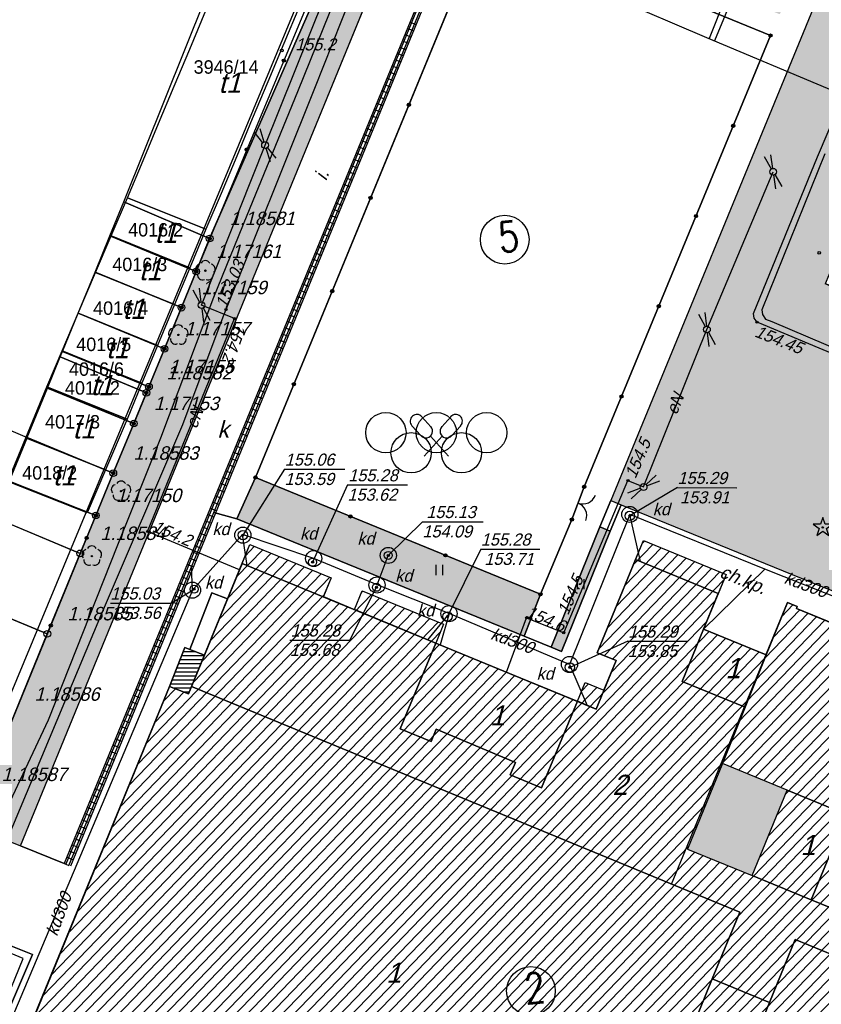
# Model space of a CAD drawing. Extents: x 7535570 to 7569561, y 5723799 to 5746390.
# Tile 12 of 17: x 7546937 to 7552902, y 5731256 to 5738580. Entities that reach past the tile are written whole.
import ezdxf

# ---------------------------------------------------------------- set-up
doc = ezdxf.new("R2010")
doc.units = 0
doc.header["$MEASUREMENT"] = 0
doc.linetypes.add('4001', pattern=[0])
doc.layers.get('0').update_dxf_attribs({"linetype": 'CONTINUOUS'})
doc.layers.add('area', color=6, linetype='CONTINUOUS', plot=False)
for name, color, linetype in [('BUDYNKI', 1, 'CONTINUOUS'), ('dim', 40, 'CONTINUOUS'), ('DROGI', 135, 'CONTINUOUS'), ('DZIALKI', 7, 'CONTINUOUS'), ('ELEMENTY_BUDYNKOW', 7, 'CONTINUOUS'), ('GRANICZNIKI', 7, 'CONTINUOUS'), ('HATCH', 8, 'CONTINUOUS'), ('LINIE_NAPOWIETRZNE', 184, 'CONTINUOUS'), ('OGRODZENIA', 184, 'CONTINUOUS'), ('ROSLINNOSC', 104, 'CONTINUOUS'), ('ROŚLINNOŚĆ', 104, 'CONTINUOUS'), ('RZEZBA', 8, 'CONTINUOUS'), ('RZEŹBA', 8, 'CONTINUOUS'), ('SYSTEM', 15, 'CONTINUOUS'), ('SŁUPY', 184, 'CONTINUOUS'), ('TEXT', 2, 'CONTINUOUS'), ('UZ_CO', 54, 'CONTINUOUS'), ('UZ_ENERGIA', 10, 'CONTINUOUS'), ('UZ_KANALIZACJA', 14, 'CONTINUOUS'), ('UZ_WODA', 140, 'CONTINUOUS'), ('UZYTKI', 7, 'CONTINUOUS')]:
    doc.layers.add(name, color=color, linetype=linetype)
doc.layers.add('ZIELEN', color=82, linetype='CONTINUOUS', lineweight=0)
doc.styles.add('romans', font='romans.shx', dxfattribs={"width": 0.8})

# ---------------------------------------------------------------- blocks, each defined once
blk = doc.blocks.new('3001')
at = {"layer": 'SYSTEM', "color": 15, "linetype": 'Continuous'}
blk.add_line((-1, 0.5), (1, 0.5), dxfattribs=at)
blk = doc.blocks.new('1281')
at = {"layer": 'OGRODZENIA', "color": 184, "linetype": 'Continuous'}
for radius in [0.24, 0.16, 0.08]:
    blk.add_circle((0, 0), radius, dxfattribs=at)
blk = doc.blocks.new('2283')
at = {"layer": 'OGRODZENIA', "color": 184, "linetype": 'Continuous'}
blk.add_line((0, 0), (0, 1), dxfattribs=at)
blk = doc.blocks.new('1283')
at = {"layer": 'OGRODZENIA', "color": 184, "linetype": 'Continuous'}
for centre, start, end in [((0, 2), 270, 0), ((0, -2), 0, 90)]:
    blk.add_arc(centre, 2, start, end, dxfattribs=at)
blk = doc.blocks.new('1812')
at = {"layer": 'RZEŹBA', "color": 8, "linetype": 'Continuous'}
blk.add_circle((0, 0), 0.2, dxfattribs=at)
blk = doc.blocks.new('1422')
at = {"layer": 'ROŚLINNOŚĆ', "color": 104, "linetype": 'Continuous'}
blk.add_circle((0, 0), 0.1, dxfattribs=at)
for centre, start, end in [((0, 0.75), 30.19, 149.77), ((-0.71, 0.23), 102.5, 221.75), ((0.71, 0.23), 318.3, 77.49), ((-0.44, -0.61), 174.33, 293.45), ((0.44, -0.61), 246.24, 5.74)]:
    blk.add_arc(centre, 0.75, start, end, dxfattribs=at)
blk = doc.blocks.new('1412')
at = {"layer": 'ROŚLINNOŚĆ', "color": 104, "linetype": 'Continuous'}
for p, q in [((0, 1.5), (-0.33, 0.47)), ((0.33, 0.47), (0, 1.5)), ((-0.33, 0.47), (-1.43, 0.47)), ((-1.43, 0.47), (-0.55, -0.17)), ((1.43, 0.47), (0.33, 0.47)), ((0.55, -0.17), (1.43, 0.47)), ((-0.55, -0.17), (-0.88, -1.21)), ((-0.88, -1.21), (0, -0.57)), ((0, -0.57), (0.88, -1.21)), ((0.88, -1.21), (0.55, -0.17))]:
    blk.add_line(p, q, dxfattribs=at)
blk.add_circle((0, 0), 0.1, dxfattribs=at)
blk = doc.blocks.new('1716')
at = {"layer": 'UZ_WODA', "color": 5, "linetype": 'Continuous'}
for radius in [0.16, 0.08]:
    blk.add_circle((0, 0), radius, dxfattribs=at)
blk = doc.blocks.new('1766')
at = {"layer": 'UZ_ENERGIA', "color": 1, "linetype": 'Continuous'}
for radius in [0.16, 0.08]:
    blk.add_circle((0, 0), radius, dxfattribs=at)
blk = doc.blocks.new('1450')
at = {"layer": 'ROŚLINNOŚĆ', "color": 104, "linetype": 'Continuous'}
for p, q in [((-0.5, 0), (-0.5, 1.5)), ((0.5, 0), (0.5, 1.5))]:
    blk.add_line(p, q, dxfattribs=at)
blk = doc.blocks.new('1471')
at = {"layer": 'ROSLINNOSC', "color": 104, "linetype": 'Continuous'}
for centre in [(-7.5, 1.5), (0, 1.5), (7.5, 1.5), (-3.75, -1.5), (3.75, -1.5)]:
    blk.add_circle(centre, 3, dxfattribs=at)
blk = doc.blocks.new('1475')
at = {"layer": 'ROSLINNOSC', "color": 104, "linetype": 'Continuous'}
for p, q in [((-0.8, 2.38), (-2.14, 3.87)), ((0.8, 2.38), (2.14, 3.87)), ((-2.29, 1.05), (-3.63, 2.53)), ((2.29, 1.05), (3.63, 2.53)), ((-1.8, -2), (0.88, 0.97)), ((1.8, -2), (-0.88, 0.97))]:
    blk.add_line(p, q, dxfattribs=at)
for centre, start, end in [((-2.88, 3.2), 42, 222), ((2.88, 3.2), 318, 138), ((-1.55, 1.72), 222, 42), ((1.55, 1.72), 138, 318)]:
    blk.add_arc(centre, 1, start, end, dxfattribs=at)
blk = doc.blocks.new('1363')
at = {"layer": 'SŁUPY', "color": 184, "linetype": 'Continuous'}
for p, q in [((-0.1, 0.46), (-0.5, 2.5)), ((0.1, 0.46), (0.5, 2.5)), ((-0.1, -0.46), (-0.5, -2.5)), ((0.1, -0.46), (0.5, -2.5))]:
    blk.add_line(p, q, dxfattribs=at)
blk.add_circle((0, 0), 0.5, dxfattribs=at)
blk = doc.blocks.new('1736')
at = {"layer": 'UZ_CO', "color": 135, "linetype": 'Continuous'}
for radius in [0.16, 0.08]:
    blk.add_circle((0, 0), radius, dxfattribs=at)
blk = doc.blocks.new('1361')
at = {"layer": 'SŁUPY', "color": 184, "linetype": 'Continuous'}
blk.add_circle((0, 0), 0.5, dxfattribs=at)
blk = doc.blocks.new('1726')
at = {"layer": 'UZ_KANALIZACJA', "color": 14, "linetype": 'Continuous'}
for radius in [0.16, 0.08]:
    blk.add_circle((0, 0), radius, dxfattribs=at)
blk = doc.blocks.new('1001')
at = {"layer": 'SYSTEM', "color": 15, "linetype": 'Continuous'}
blk.add_line((0, 0), (0, 0), dxfattribs=at)
blk = doc.blocks.new('1246')
at = {"layer": 'GRANICZNIKI', "color": 7, "linetype": 'Continuous'}
for radius in [0.5, 0.05]:
    blk.add_circle((0, 0), radius, dxfattribs=at)
blk = doc.blocks.new('MMAAPKOP')
at = {"layer": 'BUDYNKI'}
for points in [[(12169, 4089, 0), (12285, 4365.7, 0), (12401, 4642.3, 0), (12517, 4918.9, 0), (12633, 5195.5, 0), (12752.9, 5481.4, 0), (12868.9, 5758, 0), (12984.9, 6034.6, 0), (13227.9, 5931.9, 0), (13235.7, 5950.5, 0), (13580.8, 5811.6, 0), (13449.9, 5514.3, 0), (13333.9, 5237.7, 0), (13214, 4951.8, 0), (13098, 4675.2, 0), (12982, 4398.6, 0), (12866, 4122, 0), (12752, 3855, 0), (12169, 4089, 0)], [(12633.3, 3568.9, 0), (12048.1, 3805.4, 0), (12169, 4089, 0), (12752, 3855, 0), (12633.3, 3568.9, 0)], [(12520.3, 3296.4, 0), (11932.5, 3534, 0), (12048.1, 3805.4, 0), (12633.3, 3568.9, 0), (12520.3, 3296.4, 0)], [(12393.9, 2991.6, 0), (11803.2, 3230.4, 0), (11932.5, 3534, 0), (12520.3, 3296.4, 0), (12393.9, 2991.6, 0)], [(12277.1, 2709.9, 0), (11683.7, 2949.8, 0), (11803.2, 3230.4, 0), (12393.9, 2991.6, 0), (12277.1, 2709.9, 0)], [(12166, 2442, 0), (11570, 2683, 0), (11683.7, 2949.8, 0), (12277.1, 2709.9, 0), (12166, 2442, 0)], [(12005.1, 2064.9, 0), (11413.7, 2304, 0), (11570, 2683, 0), (12166, 2442, 0), (12005.1, 2064.9, 0)], [(11869, 1746, 0), (11280, 1980, 0), (11413.7, 2304, 0), (12005.1, 2064.9, 0), (11869, 1746, 0)], [(16622.9, 1287.3, 0), (16564.7, 1145.4, 0), (15949.9, 1397.8, 0), (16008.1, 1539.6, 0), (16622.9, 1287.3, 0)], [(13023.4, 1369.5, 0), (13079.8, 1509.7, 0), (13684.6, 1263.2, 0), (13626.7, 1121.4, 0), (13023.4, 1369.5, 0)], [(16921, 690, 0), (17081, 1078, 0), (17153, 1048, 0), (17147.6, 1034.9, 0), (19296.9, 146.7, 0), (19301.2, 157.4, 0), (19372.9, 131, 0), (18883, -1078, 0), (18813.5, -1049.8, 0), (18819.1, -1035.9, 0), (18506.9, -909.2, 0), (18128, -1834, 0), (19258.7, -2297.2, 0), (19458, -1825, 0), (19513.3, -1848.1, 0), (19509.4, -1857.5, 0), (19915.4, -2026.1, 0)], [(11444.1, -2076.7, 0), (12482.9, 453.3, 0), (12622.5, 398.8, 0), (13023.4, 1369.5, 0), (15656.4, 286.6, 0), (15804.5, 646.6, 0), (15665.1, 704, 0), (15949.9, 1397.8, 0), (16564.7, 1145.4, 0), (16456.1, 880.9, 0), (16921, 690, 0), (16596.2, -119.5, 0), (16337.3, -755, 0), (16816.5, -951.8, 0), (17077.2, -317, 0), (16596.2, -119.5, 0), (16921, 690, 0)], [(13857.7, 1026.4, 0), (13916.2, 1166.8, 0), (14520.9, 917.1, 0), (14463.2, 777.3, 0), (13857.7, 1026.4, 0)], [(15713.8, 426, 0), (15656.4, 286.6, 0), (15517.2, 343.8, 0), (15574.4, 483.2, 0), (15713.8, 426, 0)], [(10801, -1818, 0), (10991, -1350, 0), (11464, -1539, 0), (11262, -2009, 0), (10801, -1818, 0), (10869.4, -1789.4, 0), (11241, -1942, 0), (11393, -1568, 0), (11021, -1416, 0), (10869.4, -1789.4, 0), (10801, -1818, 0)]]:
    blk.add_polyline3d(points, dxfattribs=at)
at = {"layer": 'DROGI'}
for p, q in [((14834, 6167), (13122, 2009)), ((16954, 5296), (14834, 6167)), ((12811.8, 1747.7), (14514.2, 5890.9)), ((17271, 5496), (15766.5, 1837)), ((15568, 1940), (16954, 5296)), ((13122, 2009), (12983, 1701)), ((15476, 1696), (15568, 1940)), ((15684.5, 1641), (15766.5, 1837)), ((15766.5, 1837), (15684.5, 1641)), ((15766.5, 1837), (15843, 1805)), ((15843, 1805), (15761, 1609)), ((15761, 1609), (15843, 1805)), ((15843, 1805), (17316.3, 1206.5)), ((11732.6, -876.5), (12811.8, 1747.7)), ((12983, 1701), (12811.8, 1747.7)), ((12811.8, 1747.7), (12983, 1701)), ((12983, 1701), (15121, 828)), ((15242, 1140), (15476, 1696)), ((15684.5, 1641), (15323, 747)), ((15761, 1609), (15684.5, 1641)), ((15400, 715), (15761, 1609)), ((15949.9, 1397.8), (15665.1, 704)), ((16564.7, 1145.4), (15949.9, 1397.8)), ((13023.4, 1369.5), (12914.3, 1105.3)), ((15656.4, 286.6), (13023.4, 1369.5)), ((17316.3, 1206.5), (19129.2, 474)), ((12797.3, 1151), (12633, 730)), ((12914.3, 1105.3), (12797.3, 1151)), ((15121, 828), (15242, 1140)), ((16456.1, 880.9), (16564.7, 1145.4)), ((17081, 1078), (16921, 690)), ((17153, 1048), (17081, 1078)), ((17147.6, 1034.9), (17153, 1048)), ((19296.9, 146.7), (17147.6, 1034.9)), ((16921, 690), (16456.1, 880.9)), ((15323, 747), (15121, 828)), ((15121, 828), (15323, 747)), ((12596.9, 744.1), (12482.9, 453.3)), ((12633, 730), (12596.9, 744.1)), ((15323, 747), (15400, 715)), ((15665.1, 704), (15804.5, 646.6)), ((15804.5, 646.6), (15656.4, 286.6)), ((12482.9, 453.3), (11444.1, -2076.7)), ((11153, -642), (11374, -731)), ((11374, -731), (11710.4, -867.4)), ((11710.4, -867.4), (11732.6, -876.5)), ((11464, -1539), (10991, -1350)), ((11262, -2009), (11464, -1539))]:
    blk.add_line(p, q, dxfattribs=at)
blk.add_polyline3d([(14147, 6032, 0), (14492, 5900, 0), (11710.4, -867.4, 0), (11374, -731, 0), (14147, 6032, 0)], dxfattribs=at)
at = {"layer": 'DZIALKI'}
for p, q in [((12142, 4058), (12945, 6064)), ((13652, 5776), (12781, 3786)), ((12781, 3786), (13652, 5776)), ((12038, 3805), (12142, 4058)), ((12142, 4058), (12781, 3786)), ((12781, 3786), (12142, 4058)), ((11928, 3536), (12038, 3805)), ((12681, 3541), (12038, 3805)), ((12038, 3805), (12681, 3541)), ((12781, 3786), (12681, 3541)), ((12681, 3541), (12781, 3786)), ((11802, 3230), (11928, 3536)), ((12571, 3272), (11928, 3536)), ((11928, 3536), (12571, 3272)), ((12681, 3541), (12571, 3272)), ((12571, 3272), (12681, 3541)), ((11686, 2947), (11802, 3230)), ((12445, 2966), (11802, 3230)), ((11802, 3230), (12445, 2966)), ((12571, 3272), (12445, 2966)), ((12445, 2966), (12571, 3272)), ((11669, 2907), (11686, 2947)), ((12329, 2684), (11686, 2947)), ((11686, 2947), (12329, 2684)), ((12445, 2966), (12329, 2684)), ((12329, 2684), (12445, 2966)), ((11574, 2673), (11669, 2907)), ((11669, 2907), (12310, 2638)), ((12310, 2638), (11669, 2907)), ((11424, 2307), (11574, 2673)), ((12216, 2410), (11574, 2673)), ((11574, 2673), (12216, 2410)), ((12310, 2638), (12216, 2410)), ((12216, 2410), (12310, 2638)), ((12329, 2684), (12310, 2638)), ((12310, 2638), (12329, 2684)), ((10824, 2558), (11424, 2307)), ((12216, 2410), (12064, 2041)), ((12064, 2041), (12216, 2410)), ((11290, 1982), (11424, 2307)), ((11424, 2307), (11290, 1982)), ((12064, 2041), (11424, 2307)), ((11424, 2307), (12064, 2041)), ((11934, 1726), (11290, 1982)), ((11290, 1982), (11934, 1726)), ((12064, 2041), (11934, 1726)), ((11934, 1726), (12064, 2041)), ((10576, 1960), (11818, 1444)), ((11818, 1444), (10576, 1960)), ((11934, 1726), (11818, 1444)), ((11818, 1444), (11934, 1726)), ((11818, 1444), (11573, 846)), ((11573, 846), (11818, 1444)), ((10327, 1364), (11573, 846)), ((11573, 846), (10327, 1364)), ((11573, 846), (11328, 248)), ((11328, 248), (11573, 846))]:
    blk.add_line(p, q, dxfattribs=at)
at = {"layer": 'ELEMENTY_BUDYNKOW'}
for p, q in [((12573.4, 684.1), (12740.4, 684.1)), ((12585.1, 714.1), (12673.8, 714.1)), ((12538.1, 594.1), (12703.2, 594.1)), ((12549.9, 624.1), (12715.6, 624.1)), ((12561.6, 654.1), (12728, 654.1)), ((12514.6, 534.1), (12678.4, 534.1)), ((12526.3, 564.1), (12690.8, 564.1)), ((12491.1, 474.1), (12653.6, 474.1)), ((12502.8, 504.1), (12666, 504.1)), ((12506.4, 444.1), (12641.2, 444.1)), ((12583.3, 414.1), (12628.8, 414.1))]:
    blk.add_line(p, q, dxfattribs=at)
for points in [[(16945.4, -1895.5, 0), (16521.1, -1720.9, 0), (16725.6, -1223.8, 0), (12645.5, 454.4, 0), (13023.4, 1369.5, 0), (13060.5, 1354.3, 0), (14463.2, 777.3, 0), (14197.2, 139.8, 0), (14428, 44, 0), (14466, 136, 0), (15057, -110, 0), (15018, -203, 0), (15249, -299, 0), (15517.2, 343.8, 0), (15656.4, 286.6, 0), (15804.5, 646.6, 0), (15665.1, 704, 0), (15949.9, 1397.8, 0), (16564.7, 1145.4, 0), (16456.1, 880.9, 0), (16296.6, 492.4, 0), (16764.7, 300.2, 0), (16596.2, -119.5, 0), (16337.3, -755, 0), (16816.5, -951.8, 0), (17257.5, -1132.9, 0), (17549.6, -1252.6, 0)], [(17428.8, -1547.5, 0), (17136.4, -1427.7, 0), (16945.4, -1895.5, 0)], [(16800.4, -2254.3, 0), (16945.4, -1895.5, 0), (17136.4, -1427.7, 0), (17428.8, -1547.5, 0), (17549.6, -1252.6, 0), (17257.5, -1132.9, 0), (17518.2, -498.1, 0), (18506.9, -909.2, 0), (18128, -1834, 0), (19258.7, -2297.2, 0), (19458, -1825, 0), (19513.3, -1848.1, 0), (19509.4, -1857.5, 0), (19915.4, -2026.1, 0)], [(12914.3, 1105.3, 0), (12741.8, 687.6, 0), (12633, 730, 0), (12797.3, 1151, 0), (12914.3, 1105.3, 0)], [(18506.9, -909.2, 0), (17518.2, -498.1, 0), (17077.2, -317, 0), (16596.2, -119.5, 0), (16764.7, 300.2, 0), (16921, 690, 0), (17081, 1078, 0), (17153, 1048, 0), (17147.6, 1034.9, 0), (19296.9, 146.7, 0), (19301.2, 157.4, 0), (19372.9, 131, 0), (18883, -1078, 0), (18813.5, -1049.8, 0), (18819.1, -1035.9, 0), (18506.9, -909.2, 0)], [(16764.7, 300.2, 0), (16296.6, 492.4, 0), (16456.1, 880.9, 0), (16921, 690, 0), (16764.7, 300.2, 0)], [(12633, 730, 0), (12741.8, 687.6, 0), (12622.5, 398.8, 0), (12519.4, 439, 0), (12482.9, 453.3, 0), (12596.9, 744.1, 0), (12633, 730, 0)], [(15517.2, 343.8, 0), (15249, -299, 0), (15018, -203, 0), (15057, -110, 0), (14466, 136, 0), (14428, 44, 0), (14197.2, 139.8, 0), (14463.2, 777.3, 0), (15517.2, 343.8, 0)], [(15532.4, -3748.4, 0), (15511.5, -3798.3, 0), (11563.1, -2181.4, 0), (11582.7, -2133.6, 0), (11444.1, -2076.7, 0), (12482.9, 453.3, 0), (12622.5, 398.8, 0), (12645.5, 454.4, 0), (16725.6, -1223.8, 0), (16521.1, -1720.9, 0), (16372.8, -2081.6, 0), (15666.1, -3803.5, 0), (15532.4, -3748.4, 0)], [(16816.5, -951.8, 0), (17077.2, -317, 0), (17518.2, -498.1, 0), (17257.5, -1132.9, 0), (16816.5, -951.8, 0)], [(16521.1, -1720.9, 0), (16945.4, -1895.5, 0), (16800.4, -2254.3, 0), (16372.8, -2081.6, 0), (16521.1, -1720.9, 0)]]:
    blk.add_polyline3d(points, dxfattribs=at)
at = {"layer": 'OGRODZENIA'}
for p, q in [((13122, 2009), (14834, 6167)), ((14834, 6167), (16954, 5296)), ((13609.3, 5770.9), (12781.1, 3785.9)), ((16954, 5296), (15568, 1940)), ((12781.1, 3785.9), (12680.8, 3541.2)), ((12680.8, 3541.2), (12570.6, 3272.4)), ((12570.6, 3272.4), (12444.8, 2966.4)), ((12444.8, 2966.4), (12328.7, 2683.6)), ((12310, 2638.5), (12215.6, 2409.8)), ((12328.7, 2683.6), (12310, 2638.5)), ((12215.6, 2409.8), (12064.2, 2040.7)), ((12064.2, 2040.7), (11934.3, 1725.8)), ((15242, 1140), (13122, 2009)), ((11934.3, 1725.8), (11865.5, 1558.3)), ((15476, 1696), (15242, 1140)), ((11865.5, 1558.3), (11065, -392.5))]:
    blk.add_line(p, q, dxfattribs=at)
at = {"layer": 'ROSLINNOSC'}
for points in [[(13122, 2009, 0), (14834, 6167, 0), (16954, 5296, 0), (15568, 1940, 0), (15476, 1696, 0), (15242, 1140, 0), (13122, 2009, 0)], [(13122, 2009, 0), (15242, 1140, 0), (15121, 828, 0), (12983, 1701, 0), (13122, 2009, 0)], [(15684.5, 1641, 0), (15761, 1609, 0), (15400, 715, 0), (15323, 747, 0), (15684.5, 1641, 0)]]:
    blk.add_polyline3d(points, dxfattribs=at)
at = {"layer": 'SYSTEM'}
blk.add_polyline3d([(14109.4, 7161.5, 0), (17149.6, 6335.1, 0), (18256.9, 5557.1, 0), (17433, 3478.4, 0), (20897.1, 2059, 0), (22611.1, 2236.9, 0), (25426.7, 668.2, 0), (22143.6, -7273.4, 0), (10110.5, -2461.5, 0), (14109.4, 7161.5, 0)], dxfattribs=at)
at = {"layer": 'UZ_CO'}
for p, q in [((17074.1, 6561.1), (16538.1, 5256.2)), ((16909.8, 6304), (16497, 5272.9)), ((14438.7, 6154.7), (16476.9, 5281.8)), ((16476.9, 5281.8), (17422.5, 4883.7)), ((17302.8, 4394.4), (17454.3, 4749.3)), ((16827, 3229), (17302.8, 4394.4)), ((17359, 4417), (16889, 3255)), ((16832, 3194), (16827, 3229)), ((16889, 3255), (16894, 3220)), ((16854, 3164), (16832, 3194)), ((16903, 3144), (16854, 3164)), ((16894, 3220), (16916, 3187)), ((16916, 3187), (16963, 3168)), ((16963, 3168), (18070, 2700)), ((18003, 2683), (16903, 3144))]:
    blk.add_line(p, q, dxfattribs=at)
at = {"layer": 'UZ_ENERGIA'}
for p, q in [((13193, 4481), (13650, 5618)), ((13436.5, 4880.6), (13728.5, 5599.7)), ((13060.9, 3959.8), (13436.5, 4880.6)), ((12720, 3290), (13193, 4481)), ((16481, 3109), (16974, 4283)), ((12811.1, 3350), (13060.9, 3959.8)), ((12418.4, 2304.2), (12811.1, 3350)), ((12966, 3190), (12720, 3290)), ((12318, 1607), (12966, 3190)), ((16010, 1938), (16481, 3109)), ((12096.9, 1508.9), (12418.4, 2304.2)), ((15415.4, 854.3), (15893.5, 1986.8)), ((15893.5, 1986.8), (16010, 1938)), ((13003.8, 1322), (12318, 1607)), ((11581.9, 206.1), (12096.9, 1508.9)), ((14990.1, 560.6), (15139.3, 964.8)), ((15139.3, 964.8), (15415.4, 854.3)), ((11158.1, -693.9), (11581.9, 206.1))]:
    blk.add_line(p, q, dxfattribs=at)
at = {"layer": 'UZ_KANALIZACJA'}
for p, q in [((14480, 5905), (11698.4, -862.5)), ((14526.2, 5886), (11744.6, -881.5)), ((13338.2, 2069.6), (13028, 1580)), ((13338.2, 2069.6, 15506.1), (13787.1, 2069.4, 15506.1)), ((13806.6, 1953.1), (13547, 1379)), ((13806.6, 1953.1, 15528.1), (14252.8, 1952.9, 15528.1)), ((16262.1, 1933.1), (15907, 1723)), ((16262.1, 1933.1, 15529.1), (16704.5, 1932.9, 15529.1)), ((15907, 1734), (15458, 618.2)), ((15986.7, 1382.7), (15907, 1734)), ((16912.2, 1327), (15907, 1734)), ((14364, 1679.8), (14110, 1429)), ((14364, 1679.8, 15513.1), (14816.8, 1679.6, 15513.1)), ((13025.9, 1585), (12653, 1170.7)), ((13060.5, 1354.3), (13025.9, 1585)), ((13555.2, 1406.1), (13025.9, 1585)), ((14798.8, 1475.3), (14551, 975)), ((14798.8, 1475.3, 15528.1), (15237.9, 1475.1, 15528.1)), ((14026.1, 1209.3), (13555.2, 1406.1)), ((14026.1, 1209.3), (14110, 1429)), ((12653, 1170.7), (12646.6, 1347.2)), ((16456.1, 880.9), (16912.2, 1327)), ((17792.7, 978.1), (16912.2, 1327)), ((12495.4, 1073.9), (12665, 1178)), ((13823.6, 798.6), (14022, 1192)), ((14562.1, 996), (14026.1, 1209.3)), ((12653, 1170.7), (11219.3, -2226.2)), ((12042.5, 1074.1, 15503.1), (12495.4, 1073.9, 15503.1)), ((14562.1, 996), (14402.4, 802.3)), ((14562.1, 996), (14495.1, 764.2)), ((15458, 618.2), (14562.1, 996)), ((13377.9, 798.8, 15528.1), (13823.6, 798.6, 15528.1)), ((15892, 790.5), (15460.9, 596.3)), ((15892, 790.5, 15529.1), (16337.6, 790.3, 15529.1)), ((15458, 618.2), (15590, 313.9))]:
    blk.add_line(p, q, dxfattribs=at)
for centre, radius in [((15907, 1734, 15394.1), 60), ((15907, 1723, 15394.1), 35), ((13028, 1580, 15394.1), 60), ((13028, 1580, 15394.1), 35), ((13555.2, 1406.1, 15394.1), 60), ((14110, 1429, 15394.1), 60), ((13547, 1379, 15394.1), 30), ((14110, 1429, 15394.1), 30), ((14026.1, 1209.3, 15394.1), 60), ((12653, 1170.7, 15394.1), 60), ((12665, 1178, 15394.1), 30), ((14022, 1192, 15394.1), 30), ((14562.1, 996, 15394.1), 60), ((14551, 975, 15394.1), 35), ((15458, 618.2, 15394.1), 60), ((15460.9, 596.3, 15394.1), 35)]:
    blk.add_circle(centre, radius, dxfattribs=at)
at = {"layer": 'UZ_WODA'}
for p, q in [((13562.4, 4904.4), (14206.2, 6522.1)), ((12881.1, 3203.5), (13562.4, 4904.4)), ((12580.7, 2402.3), (12881.1, 3203.5)), ((11975.5, 991), (12580.7, 2402.3)), ((11006.5, -1321), (11975.5, 991))]:
    blk.add_line(p, q, dxfattribs=at)
at = {"layer": 'UZYTKI'}
blk.add_polyline3d([(11328, 248, 0), (11573, 846, 0), (11818, 1444, 0), (11934, 1726, 0), (11290, 1982, 0), (11424, 2307, 0), (11574, 2673, 0), (12216, 2410, 0), (12310, 2638, 0), (12329, 2684, 0), (11686, 2947, 0), (11802, 3230, 0), (11928, 3536, 0), (12038, 3805, 0), (12142, 4058, 0), (12781, 3786, 0), (13652, 5776, 0)], dxfattribs=at)
at = {"layer": 'DZIALKI', "xscale": 50, "yscale": 50, "zscale": 50}
for p in [(12142, 4058), (12142, 4058), (12142, 4058), (12142, 4058), (12038, 3805), (12038, 3805), (12038, 3805), (12038, 3805), (12781, 3786), (12781, 3786), (12781, 3786), (12781, 3786), (12781, 3786), (12781, 3786), (11928, 3536), (11928, 3536), (11928, 3536), (11928, 3536), (12681, 3541), (12681, 3541), (12681, 3541), (12681, 3541), (12681, 3541), (12681, 3541), (11802, 3230), (11802, 3230), (11802, 3230), (11802, 3230), (12571, 3272), (12571, 3272), (12571, 3272), (12571, 3272), (12571, 3272), (12571, 3272), (11686, 2947), (11686, 2947), (11686, 2947), (11686, 2947), (12445, 2966), (12445, 2966), (12445, 2966), (12445, 2966), (12445, 2966), (12445, 2966), (11669, 2907), (11669, 2907), (11669, 2907), (11669, 2907), (11574, 2673), (11574, 2673), (11574, 2673), (11574, 2673), (12310, 2638), (12310, 2638), (12310, 2638), (12310, 2638), (12310, 2638), (12310, 2638), (12329, 2684), (12329, 2684), (12329, 2684), (12329, 2684), (12329, 2684), (12329, 2684), (12216, 2410), (12216, 2410), (12216, 2410), (12216, 2410), (12216, 2410), (12216, 2410), (11424, 2307), (11424, 2307), (11424, 2307), (11424, 2307), (11424, 2307), (11424, 2307), (12064, 2041), (12064, 2041), (12064, 2041), (12064, 2041), (12064, 2041), (12064, 2041), (11934, 1726), (11934, 1726), (11934, 1726), (11934, 1726), (11934, 1726), (11934, 1726), (11818, 1444), (11818, 1444), (11818, 1444), (11818, 1444), (11818, 1444), (11818, 1444), (11573, 846), (11573, 846), (11573, 846), (11573, 846), (11573, 846), (11573, 846)]:
    blk.add_blockref('1001', p, dxfattribs=at)
at = {"layer": 'GRANICZNIKI', "xscale": 50, "yscale": 50, "zscale": 50}
for p in [(12781, 3786), (12681, 3541), (12571, 3272), (12445, 2966), (12310, 2638), (12329, 2684), (12216, 2410), (12064, 2041), (11934, 1726), (11818, 1444), (11573, 846)]:
    blk.add_blockref('1246', p, dxfattribs=at)
at = {"layer": 'LINIE_NAPOWIETRZNE'}
for p, xscale, yscale, zscale, rotation in [((13193, 4481), 50, 50, 50, 208.175596), ((16974, 4283), 50, 50, 50, 199.361733), ((12720, 3290), 50, 50, 50, 197.6504539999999), ((16481, 3109), 50.00000000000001, 50.00000000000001, 50.00000000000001, 197.09056), ((16010, 1938), 50, 50, 50, 301.821545)]:
    blk.add_blockref('1363', p, dxfattribs=dict(at, xscale=xscale, yscale=yscale, zscale=zscale, rotation=rotation))
at = {"layer": 'LINIE_NAPOWIETRZNE', "xscale": 50, "yscale": 50, "zscale": 50}
for p in [(13193, 4481), (16974, 4283), (12720, 3290), (16481, 3109), (16010, 1938)]:
    blk.add_blockref('1361', p, dxfattribs=at)
at = {"layer": 'OGRODZENIA', "xscale": 50, "yscale": 50, "zscale": 50}
for p in [(16954, 5296), (16954, 5296), (13333.2, 5109.2), (14263.3, 4781), (16676.8, 4624.8), (13057.2, 4447.6), (13978, 4088), (16399.6, 3953.6), (12781.1, 3785.9), (12781.1, 3785.9), (12680.8, 3541.2), (12680.8, 3541.2), (13692.7, 3395), (12570.6, 3272.4), (12570.6, 3272.4), (16122.4, 3282.4), (12444.8, 2966.4), (12444.8, 2966.4), (13407.3, 2702), (12310, 2638.5), (12310, 2638.5), (12328.7, 2683.6), (12328.7, 2683.6), (15845.2, 2611.2), (12215.6, 2409.8), (12215.6, 2409.8), (12064.2, 2040.7), (12064.2, 2040.7), (13122, 2009), (13122, 2009), (15568, 1940), (11934.3, 1725.8), (11934.3, 1725.8), (13828.7, 1719.3), (15476, 1696), (11865.5, 1558.3), (11865.5, 1558.3), (14535.3, 1429.7), (15242, 1140), (15242, 1140), (11598.7, 908)]:
    blk.add_blockref('1281', p, dxfattribs=at)
at = {"layer": 'OGRODZENIA', "xscale": 50, "rotation": 339.34109}
for name, p, yscale, zscale in [('2283', (15476, 1696), 260.7681, 100), ('1283', (15522, 1818), 50, 50)]:
    blk.add_blockref(name, p, dxfattribs=dict(at, yscale=yscale, zscale=zscale))
at = {"layer": 'ROSLINNOSC', "xscale": 50, "yscale": 50, "zscale": 50}
for name, p in [('1422', (12749, 3547, 15536.1)), ('1422', (12548, 3069, 15536.1)), ('1471', (14467.3, 2267.5)), ('1471', (14467.3, 2267.5)), ('1475', (14467.3, 2267.5)), ('1475', (14467.3, 2267.5)), ('1422', (12122, 1907, 15536.1)), ('1412', (17343, 1637, 15536.1)), ('1422', (11904.4, 1424.5, 15536.1)), ('1450', (14491.8, 1283.3)), ('1450', (14491.8, 1283.3)), ('1450', (15542, 1178)), ('1450', (15542, 1178))]:
    blk.add_blockref(name, p, dxfattribs=at)
at = {"layer": 'RZEZBA', "xscale": 50, "yscale": 50, "zscale": 50}
for p in [(13317.7, 5184.8, 15517.1), (17317, 3680, 15527.1)]:
    blk.add_blockref('1812', p, dxfattribs=at)
at = {"layer": 'SYSTEM', "xscale": 25, "yscale": 50.1154, "zscale": 100, "rotation": 157.656197}
for p in [(14284, 5362.4), (14303.1, 5408.8), (14264.9, 5316.1), (14226.8, 5223.4), (14245.9, 5269.7), (14207.8, 5177), (14169.7, 5084.3), (14188.7, 5130.7), (14150.6, 5038), (14112.5, 4945.3), (14131.6, 4991.6), (14074.4, 4852.6), (14093.5, 4898.9), (14055.4, 4806.2), (14017.3, 4713.5), (14036.3, 4759.9), (13998.2, 4667.2), (13960.1, 4574.4), (13979.2, 4620.8), (13922, 4481.7), (13941.1, 4528.1), (13903, 4435.4), (13864.9, 4342.7), (13883.9, 4389), (13845.8, 4296.3), (13807.7, 4203.6), (13826.8, 4250), (13788.6, 4157.3), (13750.5, 4064.6), (13769.6, 4110.9), (13712.4, 3971.9), (13731.5, 4018.2), (13693.4, 3925.5), (13655.3, 3832.8), (13674.3, 3879.2), (13636.2, 3786.5), (13598.1, 3693.7), (13617.2, 3740.1), (13579.1, 3647.4), (13541, 3554.7), (13560, 3601), (13502.9, 3462), (13521.9, 3508.3), (13483.8, 3415.6), (13445.7, 3322.9), (13464.8, 3369.3), (13426.7, 3276.6), (13388.6, 3183.9), (13407.6, 3230.2), (13350.5, 3091.2), (13369.5, 3137.5), (13331.4, 3044.8), (13293.3, 2952.1), (13312.3, 2998.5), (13274.2, 2905.7), (13236.1, 2813), (13255.2, 2859.4), (13217.1, 2766.7), (13179, 2674), (13198, 2720.3), (13140.9, 2581.3), (13159.9, 2627.6), (13121.8, 2534.9), (13083.7, 2442.2), (13102.8, 2488.6), (13064.7, 2395.9), (13026.6, 2303.2), (13045.6, 2349.5), (13007.5, 2256.8), (12969.4, 2164.1), (12988.5, 2210.5), (12931.3, 2071.4), (12950.4, 2117.8), (12912.3, 2025), (12874.1, 1932.3), (12893.2, 1978.7), (12855.1, 1886), (12817, 1793.3), (12836, 1839.6), (12778.9, 1700.6), (12797.9, 1746.9), (12759.8, 1654.2), (12721.7, 1561.5), (12740.8, 1607.9), (12702.7, 1515.2), (12664.6, 1422.5), (12683.6, 1468.8), (12645.5, 1376.1), (12607.4, 1283.4), (12626.5, 1329.8), (12569.3, 1190.7), (12588.4, 1237), (12550.3, 1144.3), (12512.2, 1051.6), (12531.2, 1098), (12493.1, 1005.3), (12455, 912.6), (12474.1, 958.9), (12416.9, 819.9), (12436, 866.2), (12397.8, 773.5), (12359.7, 680.8), (12378.8, 727.2), (12340.7, 634.5), (12302.6, 541.8), (12321.6, 588.1), (12283.5, 495.4), (12245.4, 402.7), (12264.5, 449.1), (12207.3, 310), (12226.4, 356.3), (12188.3, 263.6), (12150.2, 170.9), (12169.2, 217.3), (12131.1, 124.6), (12093, 31.9), (12112.1, 78.2), (12074, -14.5), (12035.9, -107.2), (12054.9, -60.8), (11997.8, -199.9), (12016.8, -153.5), (11978.7, -246.2), (11940.6, -338.9), (11959.7, -292.6), (11921.5, -385.3), (11883.4, -478), (11902.5, -431.6), (11845.3, -570.7), (11864.4, -524.4), (11826.3, -617.1), (11788.2, -709.8), (11807.2, -663.4), (11769.1, -756.1), (11750.1, -802.5)]:
    blk.add_blockref('3001', p, dxfattribs=at)
at = {"layer": 'UZ_CO', "xscale": 50, "yscale": 50, "zscale": 50}
blk.add_blockref('1736', (16854, 3164), dxfattribs=at)
at = {"layer": 'UZ_ENERGIA', "xscale": 50, "yscale": 50, "zscale": 50}
for p in [(12966, 3190, 15417.1), (15893.5, 1986.8, 15443.1), (12318, 1607, 15419.1), (15139.3, 964.8, 15453.1), (15415.4, 854.3, 15449.1)]:
    blk.add_blockref('1766', p, dxfattribs=at)
at = {"layer": 'UZ_KANALIZACJA', "xscale": 50, "yscale": 50, "zscale": 50}
for p in [(15907, 1723, 15529.1), (13028, 1580, 15506.1), (14110, 1429, 15513.1), (13547, 1379, 15528.1), (12665, 1178, 15503.1), (14022, 1192, 15528.1), (14551, 975, 15528.1), (15460.9, 596.3, 15529.1)]:
    blk.add_blockref('1726', p, dxfattribs=at)
at = {"layer": 'UZ_WODA', "xscale": 50, "yscale": 50, "zscale": 50}
blk.add_blockref('1716', (12903.1, 3258.5), dxfattribs=at)
at = {"layer": 'BUDYNKI', "oblique": 15}
for s, p in [('t1', (12846.4, 4869.8)), ('t1', (12371.5, 3754)), ('t1', (12254.4, 3475.9)), ('t1', (12133.2, 3187.8)), ('t1', (12010.3, 2895.2)), ('t1', (11895, 2620.9)), ('t1', (11761.3, 2299)), ('t1', (11614, 1950)), ('1', (16618.3, 515.6)), ('1', (14866.7, 164.2)), ('2', (15778.2, -352.3)), ('1', (17176.9, -799.9)), ('1', (14094.4, -1749.5))]:
    blk.add_text(s, height=150, rotation=359.97, dxfattribs=at).set_placement(p)
at = {"layer": 'DROGI', "oblique": 15}
for s, rotation, p in [('i.', 67.72794, (13647.6, 4209.6)), ('ch.kp.', 337.99889, (16567, 1270.5))]:
    blk.add_text(s, height=100, rotation=rotation, dxfattribs=at).set_placement(p)
at = {"layer": 'DZIALKI'}
for s, p in [('3946/14', (12661.8, 5011.8)), ('4016/2', (12174.5, 3801)), ('4016/3', (12056.5, 3543.5)), ('4016/4', (11913.6, 3218.5)), ('4016/5', (11788.3, 2949)), ('4016/6', (11734.3, 2765)), ('4017/2', (11704.3, 2625)), ('4017/3', (11556.3, 2373)), ('4018/2', (11386, 1993))]:
    blk.add_text(s, height=100, dxfattribs=at).set_placement(p)
at = {"layer": 'GRANICZNIKI', "oblique": 15}
for s, p in [('1.18581', (12931, 3886)), ('1.17161', (12831, 3641)), ('1.17159', (12721, 3372)), ('1.17157', (12595, 3066)), ('1.17155', (12479, 2784)), ('1.18582', (12460, 2738)), ('1.17153', (12366, 2510)), ('1.18583', (12214, 2141)), ('1.17150', (12084, 1826)), ('1.18584', (11968, 1544)), ('1.18585', (11723, 946)), ('1.18586', (11478, 348)), ('1.18587', (11233, -249))]:
    blk.add_text(s, height=100, rotation=359.97, dxfattribs=at).set_placement(p)
at = {"layer": 'RZEZBA', "oblique": 15}
blk.add_text('155.2', height=90, dxfattribs=at).set_placement((13417.7, 5184.8, 15517.1))
at = {"layer": 'UZ_CO', "oblique": 15}
blk.add_text('154.45', height=90, rotation=338.55226, dxfattribs=at).set_placement((16829.4, 3058.9))
at = {"layer": 'UZ_ENERGIA', "oblique": 15}
for s, rotation, p in [('154.2', 250, (12973.5, 3166.3, 15417.1)), ('eN', 68.08901, (16255.5, 2468.8)), ('eN', 69.00009, (12682.7, 2364.6)), ('154.5', 66.99999, (15949.3, 1994.3, 15443.1)), ('154.2', 337, (12347.1, 1611, 15419.1)), ('154.5', 66.99999, (15447.6, 978.7, 15449.1)), ('154.6', 337, (15124.4, 975.2, 15453.1))]:
    blk.add_text(s, height=90, rotation=rotation, dxfattribs=at).set_placement(p)
at = {"layer": 'UZ_KANALIZACJA', "oblique": 15}
blk.add_text('k', height=125, dxfattribs=at).set_placement((12838.7, 2305.5))
for s, rotation, p in [('155.06', 359.97, (13340, 2096.6)), ('155.28', 359.97, (13812.6, 1980.1)), ('155.29', 359.97, (16262.1, 1960.1)), ('153.59', 359.97, (13338.1, 1952.6)), ('153.62', 359.97, (13806.5, 1836.1)), ('153.91', 359.97, (16280.4, 1816.1)), ('155.13', 359.97, (14393.1, 1706.8)), ('kd', 359.97, (16077.9, 1727.7, 15394.1)), ('kd', 359.97, (12801.5, 1580.1, 15394.1)), ('kd', 359.97, (13454, 1546.8, 15394.1)), ('154.09', 359.97, (14363.9, 1562.8)), ('kd', 359.97, (13880.1, 1510.1, 15394.1)), ('155.28', 359.97, (14798.8, 1502.3)), ('153.71', 359.97, (14824.9, 1358.3)), ('kd', 359.97, (14161.9, 1233.1, 15394.1)), ('kd', 359.97, (12746.3, 1182.9, 15394.1)), ('kd300', 339.74455, (17048.3, 1224.6)), ('155.03', 359.97, (12042.5, 1101.1)), ('153.56', 359.97, (12047.6, 957.1)), ('kd', 359.97, (14324.5, 975.1, 15394.1)), ('155.28', 359.97, (13383.5, 825.8)), ('kd300', 339.74455, (14864.9, 808.9)), ('155.29', 359.97, (15894.7, 817.5)), ('153.68', 359.97, (13377.8, 681.8)), ('153.85', 359.97, (15891.9, 673.5)), ('kd', 359.97, (15213.6, 505, 15394.1)), ('kd300', 69.74455, (11644.1, -1408.5))]:
    blk.add_text(s, height=90, rotation=rotation, dxfattribs=at).set_placement(p)
at = {"layer": 'UZ_WODA', "oblique": 15}
blk.add_text('153.03', height=90, rotation=67.27, dxfattribs=at).set_placement((12903.1, 3258.5))

msp = doc.modelspace()

# ---------------------------------------------------------------- hatches: boundary and pattern name
at = {"layer": 'area', "transparency": 33554483}
h = msp.add_hatch(color=256, dxfattribs=at)
h.dxf.hatch_style = 1
h.paths.add_polyline_path([(7552166.037, 5733046.654), (7551907.137, 5732411.154), (7552386.337, 5732214.354), (7552646.995, 5732849.172)])
at = {"layer": 'HATCH', "linetype": 'Continuous', "lineweight": 0}
h = msp.add_hatch(dxfattribs=at)
h.set_pattern_fill('ANSI31', color=256, scale=500, angle=1.0516201, style=0)
h.set_pattern_definition([(46.0516201, (-23139.167, 1748.385), (-44.99783465, 43.37562538), [])])
h.paths.add_polyline_path([(7552490.837, 5733856.154), (7552650.837, 5734244.154), (7552722.837, 5734214.154), (7552717.437, 5734201.054), (7554866.737, 5733312.854), (7554871.037, 5733323.554), (7554942.737, 5733297.154), (7554452.837, 5732088.154), (7554383.337, 5732116.354), (7554388.937, 5732130.254), (7554076.737, 5732256.954), (7553697.837, 5731332.154), (7554828.537, 5730868.954), (7555027.837, 5731341.154), (7555083.137, 5731318.054), (7555079.237, 5731308.654), (7555485.237, 5731140.054), (7555489.337, 5731149.854), (7555548.837, 5731125.154), (7555508.637, 5731028.154), (7556722.837, 5730535.154), (7557682.237, 5732828.554), (7557123.837, 5733062.154), (7557735.837, 5734525.154), (7559193.837, 5733923.154), (7558927.837, 5733282.154), (7558866.137, 5733307.754), (7558664.837, 5732821.154), (7558707.837, 5732805.154), (7558690.837, 5732764.154), (7558648.437, 5732781.754), (7558434.837, 5732266.154), (7558476.837, 5732249.154), (7558461.837, 5732211.154), (7558419.737, 5732227.754), (7558203.837, 5731714.154), (7558244.837, 5731696.154), (7558228.637, 5731659.254), (7558187.637, 5731677.254), (7557974.837, 5731159.154), (7558014.837, 5731140.154), (7557999.837, 5731103.154), (7557958.837, 5731119.754), (7557743.837, 5730602.754), (7557784.837, 5730586.154), (7557769.837, 5730549.154), (7557728.837, 5730565.754), (7557512.637, 5730047.954), (7557551.837, 5730033.154), (7557537.837, 5729996.154), (7557498.637, 5730010.954), (7557441.437, 5729873.254), (7557771.937, 5729736.154), (7557766.337, 5729722.654), (7557859.837, 5729684.154), (7557686.837, 5729264.154), (7557352.437, 5729405.754), (7556669.137, 5727745.954), (7556682.037, 5727740.554), (7556653.837, 5727672.154), (7555668.837, 5728078.154), (7555672.737, 5728087.654), (7554425.537, 5728605.854), (7554694.637, 5729244.154), (7555937.437, 5728720.154), (7556135.837, 5729194.154), (7552357.837, 5730759.154), (7552354.237, 5730751.154), (7552312.837, 5730768.154), (7552370.237, 5730911.854), (7551942.637, 5731084.554), (7551235.937, 5729362.654), (7551102.237, 5729417.754), (7551081.337, 5729367.854), (7547132.937, 5730984.754), (7547152.537, 5731032.554), (7547013.937, 5731089.454), (7548052.737, 5733619.454), (7548192.337, 5733564.954), (7548650.273, 5734675.595), (7549254.437, 5734429.354), (7549197.153, 5734289.062), (7549427.537, 5734192.554), (7549486.037, 5734332.954), (7550090.737, 5734083.254), (7550033.051, 5733943.488), (7551087.037, 5733509.954), (7551144.237, 5733649.354), (7551283.637, 5733592.154), (7551374.337, 5733812.754), (7551234.937, 5733870.154), (7551577.937, 5734705.754), (7552192.737, 5734453.454), (7552025.937, 5734047.054), (7552490.837, 5733856.154)])
h.paths.add_polyline_path([(7552166.037, 5733046.654), (7551907.137, 5732411.154), (7552386.337, 5732214.354), (7552647.037, 5732849.154), (7552166.037, 5733046.654)], flags=16)
at = {"layer": 'ZIELEN', "transparency": 33554483}
h = msp.add_hatch(color=256, dxfattribs=at)
h.dxf.hatch_style = 1
h.paths.add_polyline_path([(7550811.837, 5734306.154), (7550690.837, 5733994.154), (7548552.837, 5734867.154), (7548691.837, 5735175.154)], flags=17)
h.paths.add_polyline_path([(7550892.837, 5733913.154), (7551254.337, 5734807.154), (7551330.837, 5734775.154), (7550969.837, 5733881.154)], flags=17)
h.paths.add_polyline_path([(7558466.847, 5728545.35), (7557505.354, 5728949.156), (7556917.337, 5727563.554), (7557890.737, 5727175.854)])
edge = h.paths.add_edge_path(flags=17)
edge.add_arc((7552523.837, 5738462.154), 12, 308.7473094, 370.9050169)
edge.add_line((7552535.62, 5738464.424), (7552531.347, 5738452.795))
h.paths.add_polyline_path([(7552840.837, 5738662.154), (7551336.337, 5735003.154), (7552876.53, 5734375.156), (7555018.813, 5733509.164), (7555092.837, 5733695.154), (7553469.837, 5734355.154), (7553602.837, 5734680.154), (7553308.837, 5734796.154), (7553785.837, 5735964.154), (7555424.437, 5735301.254), (7555445.083, 5735351.13), (7555465.937, 5735401.654), (7556006.637, 5735181.654), (7556088.684, 5735104.778), (7556164.837, 5735309.154), (7552931.837, 5736616.154), (7553744.837, 5738571.154), (7549733.837, 5740199.154), (7549221.837, 5738942.154), (7548350.837, 5736952.154), (7547503.837, 5734892.154), (7546653.422, 5732816.913), (7546267.837, 5731883.154), (7545884.837, 5730948.154), (7551015.837, 5728868.154), (7551134.837, 5729158.154), (7546157.837, 5731199.154), (7546723.449, 5732525.589), (7546943.861, 5732435.214), (7549983.837, 5739849.154), (7550513.837, 5739633.154), (7550453.837, 5739485.154), (7552592.837, 5738620.154), (7552647.837, 5738746.154)])
h.paths.add_polyline_path([(7558776.837, 5731388.154), (7557873.868, 5729197.141), (7558609.138, 5728888.664), (7560537.445, 5733521.817), (7559789.837, 5733842.154), (7559609.786, 5733405.798), (7559478.919, 5733088.64), (7559145.7, 5732281.077), (7558828.837, 5731513.154), (7559019.837, 5731433.154), (7559071.837, 5731551.154), (7559440.591, 5731399.556), (7559403.837, 5731310.154), (7559434.445, 5731297.573), (7559448.17, 5731330.014), (7559578.072, 5731275.718), (7559470.427, 5731019.326), (7559339.837, 5731074.154), (7559352.837, 5731104.954), (7559323.837, 5731117.154), (7559286.837, 5731031.154), (7558915.58, 5731190.721), (7558965.537, 5731306.954)])
h.paths.add_polyline_path([(7557501.853, 5729848.192), (7557532.781, 5729835.377), (7557542.337, 5729858.454), (7557616.237, 5729827.854), (7557606.739, 5729804.761), (7557634.355, 5729793.288), (7557643.937, 5729816.354), (7557717.837, 5729785.654), (7557708.337, 5729762.554), (7557771.937, 5729736.154), (7557766.337, 5729722.654), (7557859.824, 5729684.16), (7557859.841, 5729684.202), (7557867.837, 5729766.154), (7559477.837, 5733649.154), (7559433.537, 5733805.054), (7559193.837, 5733923.154), (7557501.853, 5729848.192)])
h.paths.add_polyline_path([(7557035.505, 5726405.055), (7557362.355, 5726541.299), (7557502.47, 5726599.682), (7551571.237, 5728981.554), (7551450.837, 5728686.854)])

# ---------------------------------------------------------------- linework, layer by layer
at = {"elevation": -14109.3}
msp.add_lwpolyline([(7554866.737, 5733312.854), (7552717.437, 5734201.054), (7552722.886, 5734214.134), (7552650.837, 5734244.154), (7552490.837, 5733856.154), (7552025.937, 5734047.054), (7552134.537, 5734311.554), (7551519.737, 5734563.954), (7551234.937, 5733870.154), (7551374.337, 5733812.754), (7551283.592, 5733592.173), (7551226.237, 5733452.754), (7548593.237, 5734535.654), (7548192.337, 5733564.954), (7548052.737, 5733619.454), (7547013.937, 5731089.454)], dxfattribs=at)
at = {"layer": 'BUDYNKI', "color": 7, "linetype": '4001'}
for points in [[(7547013.937, 5731089.454, 0), (7548052.737, 5733619.454, 0), (7548192.337, 5733564.954, 0), (7548650.273, 5734675.595, 0), (7549254.437, 5734429.354, 0), (7549197.153, 5734289.062, 0), (7549427.537, 5734192.554, 0), (7549486.037, 5734332.954, 0), (7550090.737, 5734083.254, 0), (7550033.051, 5733943.488, 0), (7551087.406, 5733510.854, 0), (7551144.237, 5733649.354, 0), (7551283.637, 5733592.154, 0), (7551374.337, 5733812.754, 0), (7551234.937, 5733870.154, 0), (7551577.944, 5734705.752, 0), (7552192.737, 5734453.454, 0), (7552025.937, 5734047.054, 0), (7552490.837, 5733856.154, 0), (7552166.037, 5733046.654, 0), (7551907.137, 5732411.154, 0), (7552386.337, 5732214.354, 0), (7552647.037, 5732849.154, 0), (7552166.037, 5733046.654, 0), (7552490.837, 5733856.154, 0)], [(7551787.751, 5732151.172, 0), (7552650.837, 5734244.154, 0), (7552722.837, 5734214.154, 0), (7552717.437, 5734201.054, 0), (7554866.737, 5733312.854, 0), (7554871.037, 5733323.554, 0), (7554942.737, 5733297.154, 0), (7554452.837, 5732088.154, 0), (7554383.337, 5732116.354, 0), (7554388.937, 5732130.254, 0), (7554076.737, 5732256.954, 0), (7553697.837, 5731332.154, 0), (7554828.537, 5730868.954, 0), (7555027.837, 5731341.154, 0), (7555083.137, 5731318.054, 0), (7555079.237, 5731308.654, 0), (7555485.237, 5731140.054, 0)]]:
    msp.add_polyline3d(points, dxfattribs=at)
at = {"layer": 'dim', "color": 10, "const_width": 10}
msp.add_lwpolyline([(7549733.837, 5740199.154), (7549221.837, 5738942.154), (7548350.837, 5736952.154), (7547633.837, 5735207.154), (7547387.837, 5734610.154), (7547142.837, 5734012.154), (7546897.837, 5733414.154), (7546653.422, 5732816.913), (7546267.837, 5731883.154), (7545884.837, 5730948.154), (7557034.708, 5726404.723), (7557362.355, 5726541.299), (7557689.742, 5726677.714), (7560708.837, 5733934.154), (7557600.837, 5735251.154), (7557213.837, 5735200.154), (7556611.837, 5733684.154), (7555696.837, 5734053.154), (7556164.837, 5735309.154), (7552931.837, 5736616.154), (7553744.837, 5738571.154)], close=True, dxfattribs=at)
at = {"layer": 'TEXT', "color": 4, "linetype": 'Continuous'}
for centre in [(7550546.384, 5736943.965), (7550740.932, 5731355.77)]:
    msp.add_circle(centre, 181.262, dxfattribs=at)
at = {"layer": 'ZIELEN'}
for points in [[(7552840.837, 5738662.154), (7551336.337, 5735003.154), (7552876.53, 5734375.156), (7555018.813, 5733509.164), (7555092.837, 5733695.154), (7553469.837, 5734355.154), (7553602.837, 5734680.154), (7553308.837, 5734796.154), (7553785.837, 5735964.154), (7555424.437, 5735301.254), (7555445.083, 5735351.13), (7555465.937, 5735401.654), (7556006.637, 5735181.654), (7556088.684, 5735104.778), (7556163.231, 5735308.919), (7552931.837, 5736616.154), (7553744.837, 5738571.154), (7549733.837, 5740199.154)], [(7546722.981, 5732524.493), (7546943.837, 5732435.154), (7549983.837, 5739849.154)], [(7549221.837, 5738942.154), (7548351.569, 5736951.842), (7547503.837, 5734892.154), (7546653.422, 5732816.913)], [(7552166.037, 5733046.654), (7552647.037, 5732849.154), (7552386.379, 5732214.337), (7551906.586, 5732409.803), (7552166.037, 5733046.654)]]:
    msp.add_lwpolyline(points, dxfattribs=at)
for points in [[(7548691.837, 5735175.154), (7548552.837, 5734867.154), (7550690.837, 5733994.154), (7550811.837, 5734306.154)], [(7550892.837, 5733913.154), (7550969.837, 5733881.154), (7551330.837, 5734775.154), (7551254.339, 5734807.159)]]:
    msp.add_lwpolyline(points, close=True, dxfattribs=at)

# ---------------------------------------------------------------- block references
msp.add_blockref('MMAAPKOP', (7535569.837, 5733166.154))

# ---------------------------------------------------------------- texts
at = {"layer": 'TEXT', "color": 4, "linetype": 'Continuous', "char_height": 221.981, "attachment_point": 1, "rotation": 5.9251153, "style": 'romans'}
for s, insert in [('5', (7550487.677, 5737068.938)), ('2', (7550682.225, 5731480.742))]:
    msp.add_mtext_dynamic_manual_height_columns(s, width=58.77676, gutter_width=5, heights=[0], dxfattribs=dict(at, insert=insert))

doc.saveas('drawing.dxf')
